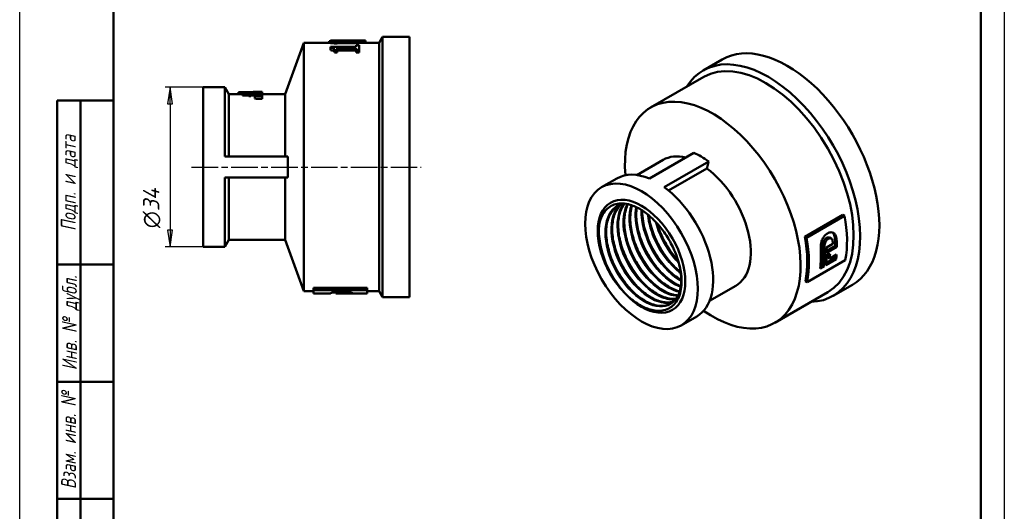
# Model space of a CAD drawing. Header units: millimetres. Extents: x 0 to 797, y -69 to 297.
# Tile 2 of 5: x 0 to 210, y 62 to 167. Entities that reach past the tile are written whole.
import ezdxf
from ezdxf.enums import TextEntityAlignment as Align

# ---------------------------------------------------------------- set-up
doc = ezdxf.new("R2010")
doc.units = ezdxf.units.MM
doc.linetypes.add('CHAIN', pattern=[0.7087, 0.4724, -0.0591, 0.1181, -0.0591])
for name, color, linetype, lineweight in [('Видимые тонкие (ГОСТ)', 7, 'Continuous', 35), ('Видимый контур (ГОСТ)', 7, 'Continuous', 50), ('Кромка (ГОСТ)', 7, 'Continuous', 50), ('Обозначение (ГОСТ)', 7, 'Continuous', 25), ('Осевая линия (ГОСТ)', 7, 'Continuous', 25), ('Размер (ГОСТ)', 7, 'Continuous', 25), ('Эскизная геометрия (ГОСТ)', 7, 'Continuous', 50)]:
    doc.layers.add(name, color=color, linetype=linetype, lineweight=lineweight)
doc.styles.get("Standard").update_dxf_attribs({"font": 'GOST Common Italic.ttf'})
doc.styles.add('Альтернативный текст (ГОСТ)', font='txt', dxfattribs={"width": 0.8})
doc.styles.add('Обычный текст (ГОСТ)', font='GOST Common Italic.ttf')
doc.dimstyles.new('Обычный (ГОСТ)', dxfattribs={"dimtxt": 3.5, "dimasz": 3.5, "dimexe": 1, "dimexo": 0, "dimgap": 0.5, "dimtad": 1, "dimrnd": 1e-08, "dimtxsty": 'Обычный текст (ГОСТ)', "dimblk": 'Filled-1', "dimcen": 0.09, "dimdle": 15, "dimclrd": 256, "dimclre": 256, "dimclrt": 256, "dimazin": 2, "dimtfac": 0.714286, "dimtdec": 3, "dimtmove": 0, "dimatfit": 3, "dimfxl": 1, "dimtolj": 1, "dimlwd": 25, "dimlwe": 25, "dimarcsym": 0})

# ---------------------------------------------------------------- blocks, each defined once
blk = doc.blocks.new('ГОСТ - Доп. графы 1')
at = {"layer": 'Эскизная геометрия (ГОСТ)'}
for p, q in [((-12, 0), (-12, 145)), ((-12, 145), (0, 145)), ((-7, 145), (-7, 0)), ((-12, 110), (-7, 110)), ((-7, 110), (0, 110)), ((-12, 85), (-7, 85)), ((-7, 85), (0, 85)), ((-12, 60), (-7, 60)), ((-7, 60), (0, 60)), ((-12, 25), (-7, 25)), ((-7, 25), (0, 25)), ((0, 0), (-12, 0))]:
    blk.add_line(p, q, dxfattribs=at)
at = {"layer": 'Обозначение (ГОСТ)', "char_height": 3.17, "attachment_point": 5, "rotation": 90, "style": 'Альтернативный текст (ГОСТ)'}
for s, insert, width in [('\\fGOST Common|b0|i1;\\H3.1700;Подп. и дата', (-9.37, 127.41), 34.7679), ('\\fGOST Common|b0|i1;\\H3.1700;Инв. № дубл.', (-8.95, 97.55), 24.8438), ('\\fGOST Common|b0|i1;\\H3.1700;Взам. инв. №', (-9.58, 72.53), 24.8669), ('\\fGOST Common|b0|i1;\\H3.1700;Подп. и дата', (-9.5, 42.47), 35.1486), ('\\fGOST Common|b0|i1;\\H3.1700;Инв. № подл.', (-9.5, 12.41), 24.9618)]:
    blk.add_mtext(s, dxfattribs=dict(at, insert=insert, width=width))
at = {"layer": 'Обозначение (ГОСТ)', "lineweight": 30, "width": 0.8, "flags": 17}
for tag, p in [('Подп._и_дата_2', (-3.53, 127.51)), ('Инв._номер_дубликата', (-3.41, 97.47)), ('Взамен_инв._номера', (-3.46, 72.53)), ('Подп._и_дата_1', (-3.42, 42.35)), ('ИНВЕНТАРНЫЙ_НОМЕР', (-3.33, 12.68))]:
    blk.add_attdef(tag, text='', height=3.17, rotation=90, dxfattribs=at).set_placement(p, align=Align.MIDDLE_CENTER)
blk = doc.blocks.new('Рамки ГОСТ_ граница 297x210')
at = {"layer": 'Кромка (ГОСТ)', "lineweight": 25}
for p, q in [((0, 0), (0, 297)), ((210, 297), (210, 0))]:
    blk.add_line(p, q, dxfattribs=at)
at = {"layer": 'Кромка (ГОСТ)'}
for p, q in [((20, 292), (20, 5)), ((205, 5), (205, 292))]:
    blk.add_line(p, q, dxfattribs=at)
blk = doc.blocks.new('Filled-1')
at = {"color": 0}
for p, q in [((0, 0), (-1, 0.143)), ((-1, 0.143), (-1, -0.143)), ((-1, 0), (0, 0)), ((-1, -0.143), (0, 0))]:
    blk.add_line(p, q, dxfattribs=at)
at = {"color": 0, "flags": 128}
blk.add_lwpolyline([(-1, -0.143), (0, 0), (-1, 0.143), (-1, -0.143)], dxfattribs=at)
at = {"color": 0}
blk.add_solid([(-1, -0.143), (0, 0), (-1, 0.143), (-1, -0.143)], dxfattribs=at)
blk = doc.blocks.new('*D12')
at = {"layer": 'Defpoints', "color": 0, "linetype": 'Continuous', "transparency": 16777216}
for p in [(39.14, 152.78), (32.06, 118.78), (39.14, 118.78)]:
    blk.add_point(p, dxfattribs=at)
at = {"layer": 'Размер (ГОСТ)', "linetype": 'Continuous', "lineweight": 25, "transparency": 16777216}
for p, q in [((39.14, 152.78), (31.06, 152.78)), ((32.06, 149.28), (32.06, 122.28)), ((39.14, 118.78), (31.06, 118.78))]:
    blk.add_line(p, q, dxfattribs=at)
at = {"layer": 'Размер (ГОСТ)', "linetype": 'Continuous', "lineweight": 25, "transparency": 16777216, "xscale": 3.5, "yscale": 3.5, "zscale": 3.5}
for p, rotation in [((32.06, 152.78), 90), ((32.06, 118.78), 270)]:
    blk.add_blockref('Filled-1', p, dxfattribs=dict(at, rotation=rotation))
at = {"layer": 'Размер (ГОСТ)', "linetype": 'Continuous', "lineweight": 25, "transparency": 16777216, "insert": (26.3, 122.74), "char_height": 3.5, "attachment_point": 1, "rotation": 90, "style": 'Обычный текст (ГОСТ)'}
blk.add_mtext('\\A1;\\fAIGDT|b0|i0;\\H3.5000;n\\fGOST Common|b0|i1;\\H3.5000;34', dxfattribs=at)

msp = doc.modelspace()

# ---------------------------------------------------------------- linework, layer by layer
at = {"layer": 'Видимые тонкие (ГОСТ)'}
for p, q in [((172.4466, 120.4488), (172.0905, 120.6544)), ((174.2375, 120.2692), (173.8831, 120.4738)), ((171.666, 118.8261), (171.3116, 119.0307)), ((68.6561, 108.9697), (68.6561, 109.165))]:
    msp.add_line(p, q, dxfattribs=at)
for points, knots in [([(128.57, 128.0166), (127.9891, 127.8658), (127.4574, 127.6076), (126.9932, 127.2432), (125.6376, 126.1791), (124.8687, 124.2185), (124.8598, 121.8263), (124.8508, 119.4392), (125.5981, 116.6429), (126.9109, 114.1006), (128.2324, 111.5412), (130.1152, 109.2617), (132.0906, 107.8081), (134.0556, 106.3622), (136.0945, 105.7456), (137.7057, 106.0998), (139.3224, 106.4552), (140.4938, 107.7849), (140.9247, 109.7606), (141.222, 111.1241), (141.1724, 112.7834), (140.7779, 114.5377)], [69.73900614, 69.73900614, 69.73900614, 69.73900614, 69.98556376, 69.98556376, 69.98556376, 70.70561369, 70.70561369, 70.70561369, 71.42413995, 71.42413995, 71.42413995, 72.14747822, 72.14747822, 72.14747822, 72.86702626, 72.86702626, 72.86702626, 73.58906661, 73.58906661, 73.58906661, 74.08734777, 74.08734777, 74.08734777, 74.08734777]), ([(128.0024, 127.7404), (127.1791, 126.9699), (126.5955, 125.8505), (126.3248, 124.4791), (125.9055, 122.3555), (126.2397, 119.6464), (127.2346, 117.0002), (128.2282, 114.3576), (129.8714, 111.8008), (131.756, 109.9397), (133.6382, 108.081), (135.7442, 106.9324), (137.5554, 106.7634), (138.1465, 106.7082), (138.7045, 106.7576), (139.2164, 106.9044)], [63.75331392, 63.75331392, 63.75331392, 63.75331392, 64.21965064, 64.21965064, 64.21965064, 64.9418381, 64.9418381, 64.9418381, 65.66304788, 65.66304788, 65.66304788, 66.38335796, 66.38335796, 66.38335796, 66.61846537, 66.61846537, 66.61846537, 66.61846537]), ([(128.8359, 128.0034), (128.6107, 127.7278), (128.4101, 127.4201), (128.237, 127.0821), (127.3681, 125.3859), (127.1978, 122.9409), (127.7552, 120.3285), (128.3123, 117.7176), (129.5909, 114.962), (131.2721, 112.717), (132.9524, 110.4731), (135.0198, 108.7586), (136.9662, 107.9782), (137.9904, 107.5675), (138.9764, 107.4173), (139.859, 107.5209)], [57.55971439, 57.55971439, 57.55971439, 57.55971439, 57.7031989, 57.7031989, 57.7031989, 58.42323548, 58.42323548, 58.42323548, 59.14286358, 59.14286358, 59.14286358, 59.86210224, 59.86210224, 59.86210224, 60.24058408, 60.24058408, 60.24058408, 60.24058408]), ([(129.5654, 127.8975), (128.9309, 126.6924), (128.6352, 125.1133), (128.7303, 123.3439), (128.8634, 120.8655), (129.7611, 118.0355), (131.1934, 115.5347), (132.6246, 113.0358), (134.5762, 110.8876), (136.5628, 109.6043), (137.8627, 108.7647), (139.1698, 108.3001), (140.3445, 108.2364)], [51.40896506, 51.40896506, 51.40896506, 51.40896506, 51.92587717, 51.92587717, 51.92587717, 52.64988152, 52.64988152, 52.64988152, 53.37332058, 53.37332058, 53.37332058, 53.8466817, 53.8466817, 53.8466817, 53.8466817]), ([(130.4337, 127.665), (130.2728, 127.1894), (130.1546, 126.674), (130.0828, 126.1248), (129.7937, 123.9142), (130.2577, 121.1751), (131.3518, 118.5577), (132.4456, 115.9409), (134.1592, 113.4683), (136.0701, 111.7257), (137.5922, 110.3377), (139.2286, 109.4224), (140.7202, 109.0971)], [45.2556001, 45.2556001, 45.2556001, 45.2556001, 45.4341981, 45.4341981, 45.4341981, 46.15311732, 46.15311732, 46.15311732, 46.87185704, 46.87185704, 46.87185704, 47.44434032, 47.44434032, 47.44434032, 47.44434032]), ([(131.4311, 127.2664), (131.1369, 125.5661), (131.2926, 123.5213), (131.8865, 121.434), (132.6385, 118.7908), (134.0861, 116.1023), (135.8688, 114.0093), (137.4433, 112.1607), (139.2667, 110.7907), (140.9822, 110.14)], [39.10682037, 39.10682037, 39.10682037, 39.10682037, 39.6758149, 39.6758149, 39.6758149, 40.39634066, 40.39634066, 40.39634066, 41.03271637, 41.03271637, 41.03271637, 41.03271637]), ([(132.5761, 126.6389), (132.5498, 125.9514), (132.5856, 125.2267), (132.6857, 124.4786), (133.0283, 121.9182), (134.1206, 119.1054), (135.686, 116.7146), (137.2116, 114.3846), (139.1731, 112.4753), (141.1055, 111.417)], [32.9693406, 32.9693406, 32.9693406, 32.9693406, 33.18049395, 33.18049395, 33.18049395, 33.90319622, 33.90319622, 33.90319622, 34.60752147, 34.60752147, 34.60752147, 34.60752147]), ([(123.9672, 124.8039), (123.8408, 124.3556), (123.7471, 123.8787), (123.6882, 123.3769), (123.4058, 120.9721), (123.9254, 118.0151), (125.1145, 115.1891), (126.3035, 112.3631), (128.1519, 109.6909), (130.2173, 107.7893)], [70.43085818, 70.43085818, 70.43085818, 70.43085818, 70.57863932, 70.57863932, 70.57863932, 71.28684595, 71.28684595, 71.28684595, 71.99505257, 71.99505257, 71.99505257, 71.99505257]), ([(133.9202, 125.677), (134.112, 123.8219), (134.691, 121.8109), (135.5942, 119.908), (136.8374, 117.2888), (138.6819, 114.8985), (140.6605, 113.3196), (140.7833, 113.2217), (140.9064, 113.1269), (141.0299, 113.0354)], [26.85394357, 26.85394357, 26.85394357, 26.85394357, 27.38409854, 27.38409854, 27.38409854, 28.11383681, 28.11383681, 28.11383681, 28.1590903, 28.1590903, 28.1590903, 28.1590903]), ([(135.6243, 124.0838), (135.6945, 123.8099), (135.7722, 123.5349), (135.8574, 123.2596), (136.6739, 120.6204), (138.1703, 117.9714), (139.9764, 115.9405), (140.1767, 115.7152), (140.3807, 115.4978), (140.5875, 115.2886)], [20.78751072, 20.78751072, 20.78751072, 20.78751072, 20.862452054, 20.862452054, 20.862452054, 21.580873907, 21.580873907, 21.580873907, 21.660556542, 21.660556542, 21.660556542, 21.660556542]), ([(131.9902, 121.9913), (132.6351, 119.7539), (133.7194, 117.4815), (135.0925, 115.51), (135.7321, 114.5917), (136.4324, 113.7413), (137.1678, 112.9816)], [33.392524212, 33.392524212, 33.392524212, 33.392524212, 33.949102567, 33.949102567, 33.949102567, 34.208367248, 34.208367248, 34.208367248, 34.208367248]), ([(133.2761, 122.7327), (133.8344, 120.7935), (134.7188, 118.8278), (135.8421, 117.0557), (136.6189, 115.8303), (137.5069, 114.7022), (138.4525, 113.7235)], [27.109338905, 27.109338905, 27.109338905, 27.109338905, 27.591646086, 27.591646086, 27.591646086, 27.925181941, 27.925181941, 27.925181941, 27.925181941]), ([(134.5613, 123.4737), (135.0293, 121.8436), (135.7262, 120.1947), (136.6068, 118.6584), (137.4984, 117.1031), (138.574, 115.6702), (139.7369, 114.4641)], [20.826153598, 20.826153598, 20.826153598, 20.826153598, 21.23156972, 21.23156972, 21.23156972, 21.641996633, 21.641996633, 21.641996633, 21.641996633]), ([(136.0097, 123.6718), (136.4244, 122.3631), (136.9831, 121.0517), (137.6641, 119.8053), (138.4505, 118.3659), (139.3967, 117.0191), (140.4297, 115.847)], [14.587949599, 14.587949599, 14.587949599, 14.587949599, 14.912933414, 14.912933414, 14.912933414, 15.28825302, 15.28825302, 15.28825302, 15.28825302]), ([(123.4416, 121.7406), (123.4897, 119.3035), (124.2259, 116.5096), (125.5002, 113.9183), (125.6648, 113.5835), (125.8381, 113.252), (126.0193, 112.9251)], [70.729880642, 70.729880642, 70.729880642, 70.729880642, 71.387046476, 71.387046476, 71.387046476, 71.471973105, 71.471973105, 71.471973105, 71.471973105]), ([(128.1356, 119.7667), (128.1699, 119.6465), (128.2055, 119.5263), (128.2424, 119.4059), (129.1144, 116.5648), (130.7075, 113.7062), (132.6415, 111.4858), (132.8617, 111.233), (133.0861, 110.9887), (133.314, 110.7534)], [52.242080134, 52.242080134, 52.242080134, 52.242080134, 52.271964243, 52.271964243, 52.271964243, 52.977580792, 52.977580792, 52.977580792, 53.057923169, 53.057923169, 53.057923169, 53.057923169]), ([(129.4199, 120.5082), (130.1749, 117.8812), (131.5489, 115.2093), (133.2649, 113.026), (133.6913, 112.4835), (134.138, 111.9721), (134.5986, 111.4968)], [45.958894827, 45.958894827, 45.958894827, 45.958894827, 46.612365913, 46.612365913, 46.612365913, 46.774737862, 46.774737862, 46.774737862, 46.774737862]), ([(130.7047, 121.2498), (131.4155, 118.7812), (132.6678, 116.2714), (134.2426, 114.1671), (134.7599, 113.4758), (135.3109, 112.8299), (135.8831, 112.2391)], [39.67570952, 39.67570952, 39.67570952, 39.67570952, 40.289811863, 40.289811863, 40.289811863, 40.491552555, 40.491552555, 40.491552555, 40.491552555]), ([(125.5693, 118.2832), (125.7236, 117.7406), (125.9039, 117.1959), (126.1095, 116.6536), (127.1461, 113.9193), (128.8163, 111.2695), (130.7456, 109.2696)], [64.808450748, 64.808450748, 64.808450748, 64.808450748, 64.943471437, 64.943471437, 64.943471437, 65.624293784, 65.624293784, 65.624293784, 65.624293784]), ([(126.8522, 119.025), (126.9457, 118.6969), (127.0487, 118.3679), (127.1613, 118.0392), (128.1293, 115.2124), (129.7922, 112.4209), (131.7574, 110.299), (131.8476, 110.2016), (131.9384, 110.1057), (132.0297, 110.0112)], [58.525265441, 58.525265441, 58.525265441, 58.525265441, 58.606906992, 58.606906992, 58.606906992, 59.308890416, 59.308890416, 59.308890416, 59.341108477, 59.341108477, 59.341108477, 59.341108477])]:
    msp.add_open_spline(points, degree=3, knots=knots, dxfattribs=at)
at = {"layer": 'Видимый контур (ГОСТ)'}
for p, q in [((56.6328, 151.2814), (60.6364, 162.2814)), ((60.6364, 109.2814), (60.6364, 162.2814)), ((60.6364, 162.2814), (66.2826, 162.2814)), ((66.0305, 162.639), (66.0305, 162.2814)), ((71.7795, 162.7515), (66.2826, 162.7515)), ((66.2826, 162.7143), (66.2826, 162.7515)), ((66.2826, 162.7143), (66.2826, 162.213)), ((67.1329, 162.5955), (67.6915, 162.5955)), ((67.1329, 162.5955), (67.1329, 162.0919)), ((67.6915, 162.0919), (67.1329, 162.0919)), ((67.6915, 162.703), (67.6915, 162.5955)), ((67.6915, 162.703), (71.7795, 162.703)), ((67.6915, 162.5955), (67.6915, 162.0919)), ((71.7795, 162.2015), (67.6915, 162.2015)), ((72.4024, 162.7807), (71.7795, 162.7807)), ((71.7795, 162.7515), (71.7795, 162.7807)), ((71.7795, 162.5955), (71.7795, 162.703)), ((71.7795, 162.5955), (72.4024, 162.5955)), ((71.7795, 162.5955), (71.7795, 162.0919)), ((72.4024, 162.0919), (71.7795, 162.0919)), ((72.4024, 161.7519), (71.7795, 161.7519)), ((71.7795, 161.4194), (71.7795, 161.7519)), ((72.4024, 162.7807), (72.4024, 162.5955)), ((72.4024, 162.5955), (72.4024, 162.0919)), ((72.4024, 162.2814), (76.6364, 162.2814)), ((72.4024, 161.7519), (72.4024, 160.7145)), ((73.7272, 162.7785), (73.7272, 162.2814)), ((76.6364, 162.2814), (77.3581, 163.5314)), ((76.6364, 109.2814), (76.6364, 162.2814)), ((77.3581, 108.0314), (77.3581, 163.5314)), ((77.3581, 163.5314), (83.1364, 163.5314)), ((83.1364, 108.0314), (83.1364, 163.5314)), ((71.7795, 161.4194), (66.2826, 161.4194)), ((66.2826, 161.2017), (66.2826, 161.4194)), ((66.2826, 161.2017), (66.2826, 160.67)), ((67.1329, 160.7145), (67.6915, 160.7145)), ((67.1329, 160.7145), (67.1329, 160.1722)), ((67.6915, 160.1722), (67.1329, 160.1722)), ((67.6915, 161.1463), (67.6915, 160.7145)), ((67.6915, 161.1463), (71.7795, 161.1463)), ((67.6915, 160.7145), (67.6915, 160.1722)), ((71.7795, 160.6134), (67.6915, 160.6134)), ((71.7795, 160.7145), (71.7795, 161.1463)), ((71.7795, 160.7145), (72.4024, 160.7145)), ((71.7795, 160.7145), (71.7795, 160.1722)), ((72.4024, 160.1722), (71.7795, 160.1722)), ((72.4024, 160.7145), (72.4024, 160.1722)), ((145.7661, 156.3802), (149.852, 158.7392)), ((134.5671, 148.4711), (145.8808, 155.003)), ((39.1364, 118.7814), (39.1364, 152.7814)), ((39.1364, 152.7814), (43.7704, 152.7814)), ((43.7704, 138.0135), (43.7704, 152.7814)), ((44.6364, 151.2814), (43.7704, 152.7814)), ((44.6364, 138.0135), (44.6364, 151.2814)), ((44.6364, 151.2814), (47.5212, 151.2814)), ((46.6525, 151.7342), (46.6525, 151.2814)), ((47.5212, 151.5207), (47.5212, 151.6062)), ((48.8956, 151.6062), (47.5212, 151.6062)), ((47.5212, 151.5207), (48.8956, 151.5207)), ((47.5212, 151.5207), (47.5212, 151.0122)), ((49.4596, 151.7703), (48.8956, 151.7703)), ((48.8956, 151.6062), (48.8956, 151.7703)), ((48.8956, 151.4261), (48.8956, 151.5207)), ((48.8956, 151.4261), (49.3267, 151.4261)), ((48.8956, 151.4261), (48.8956, 150.9144)), ((49.3267, 151.7491), (49.3267, 151.6062)), ((50.8891, 151.6062), (49.3267, 151.6062)), ((49.3267, 151.5207), (49.3267, 151.4261)), ((49.3267, 151.5207), (51.5212, 151.5207)), ((49.3267, 151.4261), (49.3267, 150.9144)), ((50.1436, 151.2028), (50.1436, 151.2962)), ((50.1436, 151.2028), (50.1436, 151.0056)), ((50.6094, 151.7814), (51.6995, 151.7814)), ((51.5212, 151.6028), (51.5212, 151.5207)), ((51.5212, 151.5207), (51.5212, 151.3219)), ((51.6995, 151.7814), (51.6995, 151.7778)), ((51.6995, 151.7778), (51.6995, 151.3251)), ((51.6995, 151.3251), (51.6995, 151.1701)), ((51.6995, 151.2814), (56.6328, 151.2814)), ((56.6328, 138.0135), (56.6328, 151.2814)), ((48.8956, 151.0122), (47.5212, 151.0122)), ((49.3267, 150.9144), (48.8956, 150.9144)), ((50.1436, 151.0122), (49.3267, 151.0122)), ((50.1436, 150.8868), (50.1436, 151.0056)), ((50.1436, 150.8868), (50.1436, 150.3562)), ((51.6995, 151.1701), (51.6995, 151.0428)), ((51.6995, 151.0428), (51.6995, 150.8456)), ((51.6995, 150.8456), (51.6995, 150.3134)), ((134.3126, 133.3074), (143.7938, 138.7813)), ((43.7704, 138.0135), (57.1787, 138.0135)), ((57.1787, 133.5492), (57.1787, 138.0135)), ((131.6321, 134.0748), (137.2361, 137.3103)), ((137.4694, 131.4849), (146.9505, 136.9588)), ((146.5644, 135.4994), (138.3831, 130.7759)), ((43.7704, 133.5492), (57.1787, 133.5492)), ((43.7704, 118.7814), (43.7704, 133.5492)), ((44.6364, 120.2814), (44.6364, 133.5492)), ((56.6328, 120.2814), (56.6328, 133.5492)), ((124.1143, 131.4665), (127.391, 133.3583)), ((167.4435, 120.9145), (175.5752, 125.6093)), ((175.9388, 125.3994), (167.8071, 120.7046)), ((175.9388, 125.3994), (175.5752, 125.6093)), ((44.6364, 120.2814), (43.7704, 118.7814)), ((44.6364, 120.2814), (56.6328, 120.2814)), ((56.6328, 120.2814), (60.6364, 109.2814)), ((167.8071, 120.7046), (167.4435, 120.9145)), ((173.0907, 120.5258), (172.7351, 120.7311)), ((39.1364, 118.7814), (43.7704, 118.7814)), ((172.0741, 118.5972), (173.424, 119.3766)), ((172.094, 117.9132), (173.9275, 118.9718)), ((174.2811, 118.7677), (172.0974, 117.507)), ((174.2811, 118.7677), (173.9275, 118.9718)), ((167.9568, 111.2284), (176.0885, 115.9233)), ((174.1336, 116.1049), (171.9499, 114.8442)), ((171.9959, 115.2823), (173.7772, 116.3107)), ((172.7808, 116.2925), (172.4262, 116.4972)), ((172.7808, 116.2925), (174.2269, 117.1275)), ((174.1336, 116.1049), (173.7772, 116.3107)), ((171.5644, 114.6216), (170.7402, 114.1458)), ((170.7862, 114.5838), (171.208, 114.8274)), ((171.5644, 114.6216), (171.208, 114.8274)), ((167.9568, 111.2284), (167.5962, 111.4366)), ((60.6364, 109.2814), (62.6364, 109.2814)), ((62.6364, 109.5113), (62.6364, 110.0255)), ((62.6364, 110.0255), (74.1364, 110.0255)), ((74.1364, 109.5113), (62.6364, 109.5113)), ((62.6364, 108.7814), (62.6364, 109.5113)), ((74.1364, 109.5113), (74.1364, 110.0255)), ((74.1364, 109.5113), (74.1364, 108.7814)), ((74.1364, 109.2814), (76.6364, 109.2814)), ((76.6364, 109.2814), (77.3581, 108.0314)), ((147.1321, 107.228), (152.7361, 110.4635)), ((173.5161, 108.3158), (177.602, 110.6748)), ((62.6364, 108.7814), (66.2632, 108.7814)), ((66.2632, 108.8449), (66.2632, 108.7814)), ((67.4288, 108.99), (66.5952, 108.99)), ((67.4288, 108.8463), (67.4288, 109.1146)), ((67.4288, 108.7814), (67.4288, 108.8463)), ((67.4288, 108.7814), (74.1364, 108.7814)), ((67.974, 108.8144), (67.974, 108.7814)), ((67.974, 108.8144), (69.8831, 108.8144)), ((71.0621, 108.7814), (67.974, 108.7814)), ((69.8831, 108.8463), (69.8831, 109.1127)), ((69.8831, 108.8463), (69.8831, 108.8144)), ((71.0621, 108.7814), (71.0621, 108.843)), ((77.3581, 108.0314), (83.1364, 108.0314)), ((161.0671, 102.5717), (172.3808, 109.1037)), ((141.1143, 102.0216), (144.391, 103.9134))]:
    msp.add_line(p, q, dxfattribs=at)
for centre, major_axis, ratio, start_param, end_param in [((74.9938, 135.7814), (-87.3992, 0), 0.30892742, 4.81222543, 4.81512483), ((74.9938, 135.7814), (-87.3992, 0), 0.30892742, 4.74917353, 4.75943091), ((74.9938, 135.7814), (-87.3992, 0), 0.30892742, 4.7268812, 4.74204305), ((163.727, 134.707), (-13.875, 24.0322), 0.57735027, 3.14159265, 6.28318531), ((159.6411, 132.348), (-13.875, 24.0322), 0.57735027, 2.84030428, 6.58447368), ((159.1308, 132.0534), (-13.25, 22.9497), 0.57735027, 3.14159267, 6.28318531), ((50.6094, 135.7814), (-51.5776, 0), 0.31021195, 4.69125183, 4.78918137), ((48.1471, 135.7814), (-18.5831, 0), 0.86099585, 4.56429451, 4.64886872), ((48.775, 135.7814), (-18.4348, 0), 0.86792453, 4.56286051, 4.67524), ((102.2808, 135.7814), (213.3333, 0), 0.075, 1.81017589, 1.81769027), ((-6.7046, 135.7814), (-213.3333, 0), 0.075, 4.43507911, 4.44265408), ((115.7654, 135.7814), (213.3333, 0), 0.075, 1.87581292, 1.88346851), ((-20.1892, 135.7814), (-213.3333, 0), 0.075, 4.36868327, 4.37641907), ((-20.1892, 135.7814), (-206.6667, 0), 0.075, 4.35711352, 4.36513178), ((147.8171, 125.5214), (-13.25, 22.9497), 0.57735027, 2.25180748, 7.17297048), ((145.3721, 124.1098), (8.5, -14.7224), 0.57735027, 2.22451108, 2.4878779), ((144.9861, 123.8869), (-7.75, 13.4234), 0.57735027, 5.76891618, 6.28318531), ((135.891, 118.6359), (-8.5, 14.7224), 0.57735027, 5.62947056, 6.28318531), ((144.9861, 123.8869), (7.75, -13.4234), 0.57735027, 0, 2.21168209), ((135.891, 118.6359), (8.5, -14.7224), 0.57735027, 0, 2.22451108), ((157.363, 131.0327), (-13.5, 23.3827), 0.57735027, 3.73075792, 4.16004479), ((132.6143, 116.7441), (5.9274, -10.2665), 0.57735027, 1.54216296, 1.60091017), ((149.2313, 126.3379), (-13.25, 22.9497), 0.57735027, 3.72700573, 4.16452581), ((149.2313, 126.3379), (13.5, -23.3827), 0.57735027, 0.58916526, 1.01845213), ((154.3555, 129.2963), (-13.5, 23.3827), 0.57735027, 3.97643038, 3.99635577), ((155.1892, 129.7777), (-13.25, 22.9497), 0.57735027, 3.92757798, 3.99586258), ((155.1892, 129.7777), (13.5, -23.3827), 0.57735027, 0.78597446, 0.85299256), ((151.7958, 127.8185), (-13.5, 23.3827), 0.57735027, 3.80259927, 3.99561715), ((152.62, 128.2944), (-13.25, 22.9497), 0.57735027, 3.80023972, 3.99766671), ((152.62, 128.2944), (13.5, -23.3827), 0.57735027, 0.66100661, 0.85476312), ((153.0055, 128.5169), (-13.5, 23.3827), 0.57735027, 3.92756711, 3.97643038), ((153.0055, 128.5169), (-13.5, 23.3827), 0.57735027, 3.80259927, 3.91237381), ((152.3479, 128.1372), (-48.8774, 0.7271), 0.23897597, 1.9902569, 2.00665131), ((153.743, 128.9427), (-13.25, 22.9497), 0.57735027, 3.85025306, 3.88414952), ((153.743, 128.9427), (13.5, -23.3827), 0.57735027, 0.71008419, 0.75438675), ((155.1892, 129.7777), (-13.25, 22.9497), 0.57735027, 3.80023972, 3.82943968), ((155.1892, 129.7777), (13.5, -23.3827), 0.57735027, 0.66100661, 0.71008419)]:
    msp.add_ellipse(centre, major_axis=major_axis, ratio=ratio, start_param=start_param, end_param=end_param, dxfattribs=at)
for major_axis in [(-8.5, 14.7224), (-6.6, 11.4315), (-6.6, 11.4315)]:
    msp.add_ellipse((132.6143, 116.7441), major_axis=major_axis, ratio=0.57735027, dxfattribs=at)
for points, knots in [([(66.2826, 162.7143), (66.3849, 162.7137), (66.4894, 162.7125), (66.6684, 162.7081), (66.7461, 162.7053), (66.8958, 162.6962), (66.9407, 162.6906), (67.0266, 162.6776), (67.0632, 162.6665), (67.1218, 162.6377), (67.1329, 162.6168), (67.1329, 162.5955)], [-0.138189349, -0.138189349, -0.138189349, -0.138189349, -0.121654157, -0.121654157, -0.107783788, -0.107783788, -0.090991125, -0.090991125, -0.054656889, -0.054656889, 0, 0, 0, 0]), ([(67.1329, 162.0919), (67.1329, 162.1251), (67.1074, 162.1555), (66.9667, 162.1867), (66.9136, 162.192), (66.8218, 162.1998), (66.7569, 162.2032), (66.5614, 162.2103), (66.4193, 162.2122), (66.2826, 162.213)], [0, 0, 0, 0, 0.083382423, 0.083382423, 0.127336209, 0.127336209, 0.192379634, 0.192379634, 0.305009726, 0.305009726, 0.305009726, 0.305009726]), ([(66.2826, 161.2017), (66.3873, 161.1987), (66.4938, 161.1923), (66.6735, 161.1702), (66.7494, 161.1564), (66.8969, 161.1138), (66.9417, 161.0883), (67.0328, 161.0262), (67.0701, 160.9743), (67.1232, 160.8585), (67.1329, 160.7851), (67.1329, 160.7145)], [-0.147160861, -0.147160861, -0.147160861, -0.147160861, -0.129293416, -0.129293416, -0.114678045, -0.114678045, -0.096557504, -0.096557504, -0.055140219, -0.055140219, 0, 0, 0, 0]), ([(67.1329, 160.1722), (67.1329, 160.2528), (67.1207, 160.3384), (67.0553, 160.458), (67.0174, 160.5043), (66.934, 160.558), (66.8879, 160.5844), (66.7331, 160.627), (66.6582, 160.6402), (66.484, 160.6609), (66.3826, 160.6671), (66.2826, 160.67)], [0, 0, 0, 0, 0.061835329, 0.061835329, 0.099093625, 0.099093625, 0.113278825, 0.113278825, 0.123805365, 0.123805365, 0.136396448, 0.136396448, 0.136396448, 0.136396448]), ([(123.6643, 119.1282), (123.4024, 120.6272), (123.3692, 122.0399), (123.7675, 124.5101), (124.1878, 125.5495), (125.423, 127.1208), (126.2196, 127.6457), (128.0812, 128.116), (129.1237, 128.0664), (130.9809, 127.5049), (131.7535, 127.1483), (133.289, 126.1987), (134.045, 125.6129), (134.7732, 124.9278)], [0, 0, 0, 0, 0.50750976, 0.50750976, 1.00675794, 1.00675794, 1.49774183, 1.49774183, 1.98045869, 1.98045869, 2.30890122, 2.30890122, 2.63336612, 2.63336612, 2.63336612, 2.63336612]), ([(138.8613, 106.6665), (137.783, 106.0542), (136.3924, 105.9843), (134.8953, 106.4944), (132.9775, 107.1478), (130.9023, 108.7475), (129.1825, 110.914), (127.4631, 113.0802), (126.1146, 115.7943), (125.4745, 118.4079), (124.8344, 121.0212), (124.9086, 123.5113), (125.6909, 125.2842), (126.1378, 126.2971), (126.8139, 127.0708), (127.6543, 127.56)], [-66.75779488, -66.75779488, -66.75779488, -66.75779488, -66.1945639, -66.1945639, -66.1945639, -65.47304854, -65.47304854, -65.47304854, -64.75163852, -64.75163852, -64.75163852, -64.03033264, -64.03033264, -64.03033264, -63.61823031, -63.61823031, -63.61823031, -63.61823031]), ([(127.8471, 127.6731), (126.3349, 126.9061), (125.3405, 125.2161), (125.091, 122.9993), (124.8403, 120.7721), (125.3433, 118.0325), (126.4667, 115.4347), (127.5878, 112.8423), (129.3165, 110.4134), (131.2255, 108.7251), (133.1461, 107.0265), (135.2319, 106.0926), (136.964, 106.1435), (137.7336, 106.1661), (138.4303, 106.383), (139.0239, 106.7715)], [69.86785657, 69.86785657, 69.86785657, 69.86785657, 70.58565876, 70.58565876, 70.58565876, 71.30685785, 71.30685785, 71.30685785, 72.02657129, 72.02657129, 72.02657129, 72.75067075, 72.75067075, 72.75067075, 73.07243762, 73.07243762, 73.07243762, 73.07243762]), ([(127.4596, 127.4494), (126.818, 127.0308), (126.2794, 126.4183), (125.5021, 124.9116), (125.2467, 124.0065), (125.0367, 122.0281), (125.0743, 120.9336), (125.4267, 118.6838), (125.7452, 117.5006), (126.6192, 115.1885), (127.186, 114.0309), (128.4926, 111.8853), (129.2488, 110.8707), (130.8505, 109.1103), (131.7158, 108.3424), (133.4406, 107.1458), (134.3215, 106.7017), (135.9823, 106.1839), (136.7822, 106.1032), (137.9227, 106.2606), (138.3257, 106.385), (138.6922, 106.5707)], [0, 0, 0, 0, 0.3950032, 0.3950032, 0.77924775, 0.77924775, 1.15683612, 1.15683612, 1.53366287, 1.53366287, 1.91131269, 1.91131269, 2.28944084, 2.28944084, 2.66743472, 2.66743472, 3.04468474, 3.04468474, 3.42124134, 3.42124134, 3.64936392, 3.64936392, 3.64936392, 3.64936392]), ([(128.3216, 127.8689), (127.6593, 127.3126), (127.1369, 126.5447), (126.7958, 125.6006), (126.1149, 123.7158), (126.1625, 121.1453), (126.915, 118.5075), (127.6664, 115.8735), (129.1134, 113.1957), (130.8929, 111.1169), (132.67, 109.0409), (134.7626, 107.5805), (136.6522, 107.0822), (137.672, 106.8133), (138.6276, 106.8259), (139.4537, 107.1009)], [63.72250064, 63.72250064, 63.72250064, 63.72250064, 64.08539964, 64.08539964, 64.08539964, 64.80989731, 64.80989731, 64.80989731, 65.53334441, 65.53334441, 65.53334441, 66.25582031, 66.25582031, 66.25582031, 66.64572832, 66.64572832, 66.64572832, 66.64572832]), ([(139.4622, 107.0991), (138.0682, 106.6414), (136.2941, 106.9625), (134.5036, 108.0175), (132.5394, 109.1749), (130.5731, 111.2056), (129.0903, 113.6272), (127.6077, 116.0486), (126.6219, 118.8399), (126.382, 121.3357), (126.1422, 123.8312), (126.6506, 126.0097), (127.7968, 127.3535), (127.9603, 127.5452), (128.1366, 127.7197), (128.3244, 127.8766)], [-60.36147786, -60.36147786, -60.36147786, -60.36147786, -59.70461708, -59.70461708, -59.70461708, -58.98400663, -58.98400663, -58.98400663, -58.26349075, -58.26349075, -58.26349075, -57.54306826, -57.54306826, -57.54306826, -57.44030554, -57.44030554, -57.44030554, -57.44030554]), ([(128.3272, 127.8796), (127.8673, 127.4892), (127.475, 126.988), (126.7863, 125.653), (126.5309, 124.7479), (126.3209, 122.7695), (126.3585, 121.675), (126.7108, 119.4252), (127.0294, 118.242), (127.9033, 115.9299), (128.4702, 114.7723), (129.7767, 112.6267), (130.533, 111.6122), (132.1346, 109.8518), (133, 109.0839), (134.7248, 107.8873), (135.6057, 107.4431), (137.2665, 106.9254), (138.0664, 106.8446), (139.015, 106.9755), (139.245, 107.0284), (139.465, 107.1006)], [0.08880052, 0.08880052, 0.08880052, 0.08880052, 0.3950032, 0.3950032, 0.77924775, 0.77924775, 1.15683612, 1.15683612, 1.53366287, 1.53366287, 1.91131269, 1.91131269, 2.28944084, 2.28944084, 2.66743472, 2.66743472, 3.04468474, 3.04468474, 3.42124134, 3.42124134, 3.54762547, 3.54762547, 3.54762547, 3.54762547]), ([(128.9886, 127.9912), (128.9777, 127.9776), (128.9668, 127.964), (128.9559, 127.9504), (127.8487, 126.5502), (127.3912, 124.3246), (127.6823, 121.8043), (127.9732, 119.2854), (129.0087, 116.4943), (130.527, 114.0976), (132.0444, 111.7023), (134.0303, 109.7218), (135.994, 108.6268), (137.4008, 107.8424), (138.7871, 107.5172), (139.978, 107.6665)], [57.56012664, 57.56012664, 57.56012664, 57.56012664, 57.56718232, 57.56718232, 57.56718232, 58.28898077, 58.28898077, 58.28898077, 59.01035231, 59.01035231, 59.01035231, 59.73131618, 59.73131618, 59.73131618, 60.24779522, 60.24779522, 60.24779522, 60.24779522]), ([(139.9841, 107.6676), (139.9352, 107.6613), (139.886, 107.6558), (139.8365, 107.6512), (138.1554, 107.4937), (136.0973, 108.3076), (134.1691, 109.904), (132.241, 111.5002), (130.46, 113.8649), (129.2658, 116.4366), (128.0718, 119.008), (127.4754, 121.7641), (127.6317, 124.0493), (127.7413, 125.6516), (128.2205, 127.0128), (128.9982, 127.9864)], [-53.96352605, -53.96352605, -53.96352605, -53.96352605, -53.94231525, -53.94231525, -53.94231525, -53.22242826, -53.22242826, -53.22242826, -52.50262639, -52.50262639, -52.50262639, -51.78290847, -51.78290847, -51.78290847, -51.27825852, -51.27825852, -51.27825852, -51.27825852]), ([(129.0021, 127.9897), (128.7974, 127.7324), (128.6136, 127.4473), (128.0705, 126.3944), (127.815, 125.4893), (127.6051, 123.5109), (127.6426, 122.4164), (127.995, 120.1666), (128.3135, 118.9834), (129.1875, 116.6713), (129.7543, 115.5137), (131.0609, 113.3681), (131.8172, 112.3536), (133.4188, 110.5932), (134.2842, 109.8253), (136.009, 108.6287), (136.8899, 108.1845), (138.5231, 107.6754), (139.2974, 107.5916), (139.9897, 107.6749)], [0.23470122, 0.23470122, 0.23470122, 0.23470122, 0.3950032, 0.3950032, 0.77924775, 0.77924775, 1.15683612, 1.15683612, 1.53366287, 1.53366287, 1.91131269, 1.91131269, 2.28944084, 2.28944084, 2.66743472, 2.66743472, 3.04468474, 3.04468474, 3.40872741, 3.40872741, 3.40872741, 3.40872741]), ([(128.7681, 128.0115), (128.7598, 128.0095), (128.7515, 128.0075), (128.4285, 127.9271), (128.1286, 127.8158), (127.8471, 127.6732)], [3.483525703, 3.483525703, 3.483525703, 3.483525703, 3.487810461, 3.487810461, 3.650542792, 3.650542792, 3.650542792, 3.650542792]), ([(140.4232, 108.3825), (140.1054, 108.3978), (139.7775, 108.4435), (139.4419, 108.5204), (137.5207, 108.9607), (135.3659, 110.4191), (133.5364, 112.5333), (131.7355, 114.6145), (130.2668, 117.3111), (129.5042, 119.9663), (128.7448, 122.6102), (128.6927, 125.1892), (129.3726, 127.0804), (129.4723, 127.3578), (129.5876, 127.62), (129.7175, 127.8662)], [-47.56245715, -47.56245715, -47.56245715, -47.56245715, -47.43305346, -47.43305346, -47.43305346, -46.69232744, -46.69232744, -46.69232744, -45.96317526, -45.96317526, -45.96317526, -45.23712222, -45.23712222, -45.23712222, -45.13063905, -45.13063905, -45.13063905, -45.13063905]), ([(129.7146, 127.8632), (129.2734, 127.0235), (128.9959, 126.0041), (128.9092, 124.8582), (128.7357, 122.5635), (129.3282, 119.783), (130.5299, 117.1886), (131.7306, 114.5962), (133.5283, 112.2129), (135.4726, 110.6126), (137.1357, 109.2437), (138.893, 108.4581), (140.4205, 108.3741)], [51.41258493, 51.41258493, 51.41258493, 51.41258493, 51.77507487, 51.77507487, 51.77507487, 52.50099683, 52.50099683, 52.50099683, 53.22633316, 53.22633316, 53.22633316, 53.84676683, 53.84676683, 53.84676683, 53.84676683]), ([(129.7306, 127.8646), (129.3514, 127.1243), (129.0985, 126.2244), (128.8892, 124.2523), (128.9268, 123.1578), (129.2792, 120.908), (129.5977, 119.7249), (130.4717, 117.4128), (131.0385, 116.2552), (132.3451, 114.1096), (133.1013, 113.095), (134.703, 111.3346), (135.5684, 110.5667), (137.2931, 109.3701), (138.174, 108.926), (139.4953, 108.514), (139.9751, 108.4233), (140.4321, 108.3949)], [0.39744516, 0.39744516, 0.39744516, 0.39744516, 0.77924775, 0.77924775, 1.15683612, 1.15683612, 1.53366287, 1.53366287, 1.91131269, 1.91131269, 2.28944084, 2.28944084, 2.66743472, 2.66743472, 3.04468474, 3.04468474, 3.26715083, 3.26715083, 3.26715083, 3.26715083]), ([(130.5774, 127.6181), (130.5613, 127.569), (130.5457, 127.5194), (130.5306, 127.4694), (129.9394, 125.5154), (130.0776, 122.9152), (130.9002, 120.2883), (131.7226, 117.662), (133.2213, 115.0316), (135.0239, 113.0235), (136.8229, 111.0193), (138.9084, 109.6521), (140.7686, 109.2427)], [45.26200231, 45.26200231, 45.26200231, 45.26200231, 45.28043433, 45.28043433, 45.28043433, 46.00090471, 46.00090471, 46.00090471, 46.72119063, 46.72119063, 46.72119063, 47.44007404, 47.44007404, 47.44007404, 47.44007404]), ([(140.7694, 109.2583), (140.0742, 109.4107), (139.3482, 109.6897), (138.6162, 110.0934), (136.6445, 111.181), (134.6465, 113.164), (133.12, 115.5675), (131.594, 117.9701), (130.5532, 120.7716), (130.2622, 123.2987), (130.0776, 124.9008), (130.1958, 126.3837), (130.5911, 127.6109)], [-41.15569948, -41.15569948, -41.15569948, -41.15569948, -40.88687419, -40.88687419, -40.88687419, -40.16279727, -40.16279727, -40.16279727, -39.43898252, -39.43898252, -39.43898252, -38.9800684, -38.9800684, -38.9800684, -38.9800684]), ([(130.6095, 127.6067), (130.4511, 127.103), (130.339, 126.5543), (130.1734, 124.9937), (130.211, 123.8993), (130.5634, 121.6494), (130.8819, 120.4663), (131.7559, 118.1542), (132.3227, 116.9966), (133.6293, 114.851), (134.3855, 113.8364), (135.9872, 112.076), (136.8525, 111.3081), (138.5773, 110.1115), (139.4582, 109.6674), (140.4538, 109.357), (140.6171, 109.3127), (140.7787, 109.2755)], [0.555894, 0.555894, 0.555894, 0.555894, 0.77924775, 0.77924775, 1.15683612, 1.15683612, 1.53366287, 1.53366287, 1.91131269, 1.91131269, 2.28944084, 2.28944084, 2.66743472, 2.66743472, 3.04468474, 3.04468474, 3.11931301, 3.11931301, 3.11931301, 3.11931301]), ([(141.0093, 110.3202), (140.0415, 110.6954), (139.0413, 111.2918), (138.0725, 112.0863), (136.1366, 113.6739), (134.3438, 116.0385), (133.1395, 118.6155), (131.9355, 121.1916), (131.3306, 123.9575), (131.4827, 126.2518), (131.5041, 126.5743), (131.5404, 126.8871), (131.5911, 127.189)], [-34.7404419, -34.7404419, -34.7404419, -34.7404419, -34.37920375, -34.37920375, -34.37920375, -33.65730851, -33.65730851, -33.65730851, -32.93563124, -32.93563124, -32.93563124, -32.83419456, -32.83419456, -32.83419456, -32.83419456]), ([(131.5856, 127.191), (131.3911, 126.0181), (131.4057, 124.6869), (131.6398, 123.2878), (132.0693, 120.7196), (133.2336, 117.9451), (134.8393, 115.6282), (136.4444, 113.312), (138.476, 111.4735), (140.4311, 110.55), (140.6246, 110.4586), (140.8172, 110.3762), (141.0084, 110.3029)], [39.11605359, 39.11605359, 39.11605359, 39.11605359, 39.50945845, 39.50945845, 39.50945845, 40.2315765, 40.2315765, 40.2315765, 40.95347173, 40.95347173, 40.95347173, 41.02491482, 41.02491482, 41.02491482, 41.02491482]), ([(131.6219, 127.1744), (131.5982, 127.024), (131.5781, 126.871), (131.4576, 125.7352), (131.4952, 124.6407), (131.8475, 122.3909), (132.1661, 121.2077), (133.04, 118.8956), (133.6069, 117.738), (134.9134, 115.5924), (135.6697, 114.5778), (137.2713, 112.8174), (138.1367, 112.0495), (139.671, 110.9851), (140.3538, 110.6127), (141.0156, 110.3484)], [0.71946967, 0.71946967, 0.71946967, 0.71946967, 0.77924775, 0.77924775, 1.15683612, 1.15683612, 1.53366287, 1.53366287, 1.91131269, 1.91131269, 2.28944084, 2.28944084, 2.66743472, 2.66743472, 2.96126373, 2.96126373, 2.96126373, 2.96126373]), ([(132.7346, 126.5385), (132.7332, 126.4813), (132.7322, 126.4238), (132.7316, 126.3661), (132.7082, 123.9857), (133.4481, 121.1865), (134.7593, 118.6422), (136.07, 116.0989), (137.9393, 113.8328), (139.9011, 112.3878), (140.3018, 112.0927), (140.7056, 111.8323), (141.1082, 111.608)], [32.98199215, 32.98199215, 32.98199215, 32.98199215, 32.99956199, 32.99956199, 32.99956199, 33.72390606, 33.72390606, 33.72390606, 34.44798297, 34.44798297, 34.44798297, 34.59587947, 34.59587947, 34.59587947, 34.59587947]), ([(141.1089, 111.6248), (139.9604, 112.2725), (138.8029, 113.2066), (137.7395, 114.3642), (135.9236, 116.3414), (134.3988, 118.9537), (133.5439, 121.5797), (132.9869, 123.2906), (132.7176, 124.9978), (132.751, 126.5287)], [-28.31123701, -28.31123701, -28.31123701, -28.31123701, -27.88958962, -27.88958962, -27.88958962, -27.16948342, -27.16948342, -27.16948342, -26.7002876, -26.7002876, -26.7002876, -26.7002876]), ([(132.7896, 126.5028), (132.779, 125.7865), (132.8347, 125.0287), (133.1317, 123.1323), (133.4502, 121.9491), (134.3242, 119.637), (134.891, 118.4794), (136.1976, 116.3338), (136.9539, 115.3193), (138.5555, 113.5589), (139.4209, 112.791), (140.5579, 112.0022), (140.8336, 111.8277), (141.109, 111.6698)], [0.89775326, 0.89775326, 0.89775326, 0.89775326, 1.15683612, 1.15683612, 1.53366287, 1.53366287, 1.91131269, 1.91131269, 2.28944084, 2.28944084, 2.66743472, 2.66743472, 2.78730399, 2.78730399, 2.78730399, 2.78730399]), ([(134.1081, 125.5221), (134.229, 124.4549), (134.4762, 123.3397), (134.8457, 122.224), (135.7403, 119.523), (137.3418, 116.8459), (139.2314, 114.864), (139.802, 114.2655), (140.3972, 113.732), (141.0015, 113.2723)], [26.87175819, 26.87175819, 26.87175819, 26.87175819, 27.17772679, 27.17772679, 27.17772679, 27.91845281, 27.91845281, 27.91845281, 28.14214442, 28.14214442, 28.14214442, 28.14214442]), ([(141.0001, 113.2901), (139.724, 114.2709), (138.4888, 115.5799), (137.4358, 117.0946), (135.8215, 119.417), (134.6504, 122.2025), (134.2197, 124.78), (134.1785, 125.0265), (134.1442, 125.2708), (134.1165, 125.5126)], [-21.85718476, -21.85718476, -21.85718476, -21.85718476, -21.38444708, -21.38444708, -21.38444708, -20.659676, -20.659676, -20.659676, -20.59037136, -20.59037136, -20.59037136, -20.59037136]), ([(134.1746, 125.4634), (134.1937, 125.3088), (134.2155, 125.1535), (134.4159, 123.8737), (134.7344, 122.6905), (135.6084, 120.3784), (136.1752, 119.2208), (137.4818, 117.0752), (138.238, 116.0607), (139.6604, 114.4974), (140.3207, 113.8819), (140.9888, 113.3606)], [1.1045349, 1.1045349, 1.1045349, 1.1045349, 1.15683612, 1.15683612, 1.53366287, 1.53366287, 1.91131269, 1.91131269, 2.28944084, 2.28944084, 2.58278515, 2.58278515, 2.58278515, 2.58278515]), ([(134.7732, 124.9278), (135.1946, 124.5315), (135.7897, 123.9472), (137.1536, 122.319), (137.791, 121.4232), (138.3605, 120.4738)], [0, 0, 0, 0, 0.187401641, 0.187401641, 0.381121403, 0.381121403, 0.381121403, 0.381121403]), ([(135.8716, 123.821), (136.4531, 121.7404), (137.4564, 119.6207), (138.7341, 117.7916), (139.2782, 117.0128), (139.8703, 116.289), (140.4911, 115.6369)], [20.816310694, 20.816310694, 20.816310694, 20.816310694, 21.38835199, 21.38835199, 21.38835199, 21.631914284, 21.631914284, 21.631914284, 21.631914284]), ([(140.4837, 115.6646), (139.2974, 116.922), (138.217, 118.4415), (137.3675, 120.0781), (136.7417, 121.2836), (136.2439, 122.5477), (135.8949, 123.7982)], [-15.346067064, -15.346067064, -15.346067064, -15.346067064, -14.879464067, -14.879464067, -14.879464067, -14.535764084, -14.535764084, -14.535764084, -14.535764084]), ([(135.9819, 123.6971), (136.1189, 123.223), (136.2772, 122.7477), (136.8926, 121.1199), (137.4594, 119.9623), (138.766, 117.8167), (139.5222, 116.8021), (140.3628, 115.8782), (140.4026, 115.8349), (140.4425, 115.792)], [1.380106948, 1.380106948, 1.380106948, 1.380106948, 1.533662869, 1.533662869, 1.911312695, 1.911312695, 2.289440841, 2.289440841, 2.308140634, 2.308140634, 2.308140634, 2.308140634]), ([(172.303, 121.6295), (172.5385, 121.7654), (172.7776, 121.8481), (173.2073, 121.871), (173.3917, 121.8289), (173.7362, 121.6309), (173.882, 121.4678), (174.127, 121.0093), (174.2144, 120.6767), (174.2375, 120.2692)], [-0.488461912, -0.488461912, -0.488461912, -0.488461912, -0.3666898, -0.3666898, -0.261988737, -0.261988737, -0.145180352, -0.145180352, 0, 0, 0, 0]), ([(173.8831, 120.4738), (173.8594, 120.8844), (173.7703, 121.2187), (173.5605, 121.6073), (173.4723, 121.7236), (173.3685, 121.817)], [0, 0, 0, 0, 0.146182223, 0.146182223, 0.22329167, 0.22329167, 0.22329167, 0.22329167]), ([(138.709, 119.8709), (139.2472, 118.9035), (139.7052, 117.9039), (140.4354, 115.9086), (140.6447, 115.1009), (140.7779, 114.5377)], [0.031125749, 0.031125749, 0.031125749, 0.031125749, 0.363841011, 0.363841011, 0.685767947, 0.685767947, 0.685767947, 0.685767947]), ([(170.8428, 118.3335), (170.8311, 118.5365), (170.831, 118.7493), (170.8615, 119.1663), (170.8888, 119.3691), (170.9918, 119.8497), (171.0798, 120.1239), (171.3233, 120.6435), (171.4722, 120.8768), (171.8465, 121.3134), (172.0699, 121.495), (172.303, 121.6295)], [-0.408817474, -0.408817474, -0.408817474, -0.408817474, -0.336565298, -0.336565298, -0.271786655, -0.271786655, -0.184679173, -0.184679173, -0.098895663, -0.098895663, 0, 0, 0, 0]), ([(171.3116, 119.0307), (171.3002, 119.2227), (171.3147, 119.412), (171.3851, 119.7354), (171.433, 119.8777), (171.5628, 120.1399), (171.6389, 120.254), (171.8382, 120.4821), (171.9626, 120.5805), (172.0905, 120.6544)], [0, 0, 0, 0, 0.068292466, 0.068292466, 0.122483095, 0.122483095, 0.172890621, 0.172890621, 0.237296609, 0.237296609, 0.237296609, 0.237296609]), ([(172.4466, 120.4488), (172.3799, 120.4103), (172.3139, 120.365), (172.1909, 120.2631), (172.1341, 120.208), (171.9936, 120.0468), (171.9181, 119.9335), (171.7884, 119.6725), (171.7404, 119.5302), (171.6696, 119.207), (171.6548, 119.0179), (171.666, 118.8261)], [-0.237119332, -0.237119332, -0.237119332, -0.237119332, -0.203470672, -0.203470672, -0.172480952, -0.172480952, -0.122487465, -0.122487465, -0.068259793, -0.068259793, 0, 0, 0, 0]), ([(172.0905, 120.6544), (172.2182, 120.7281), (172.3478, 120.7776), (172.5675, 120.7941), (172.656, 120.7764), (172.7342, 120.7317), (172.7346, 120.7314), (172.7351, 120.7311)], [0, 0, 0, 0, 0.0541661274, 0.0541661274, 0.0963966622, 0.0963966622, 0.0966488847, 0.0966488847, 0.0966488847, 0.0966488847]), ([(173.4014, 119.8281), (173.3957, 119.9271), (173.3825, 120.0228), (173.3396, 120.1922), (173.3114, 120.2672), (173.2264, 120.4168), (173.1649, 120.4835), (173.0113, 120.5712), (172.9229, 120.5887), (172.7035, 120.5719), (172.5741, 120.5224), (172.4466, 120.4488)], [-0.205110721, -0.205110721, -0.205110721, -0.205110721, -0.169832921, -0.169832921, -0.13765282, -0.13765282, -0.096316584, -0.096316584, -0.054087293, -0.054087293, 0, 0, 0, 0]), ([(126.0193, 112.9251), (125.3448, 114.0921), (124.7802, 115.3163), (123.9579, 117.6745), (123.7619, 118.5701), (123.6643, 119.1282)], [0, 0, 0, 0, 0.404356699, 0.404356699, 0.776280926, 0.776280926, 0.776280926, 0.776280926]), ([(140.7779, 114.5377), (141.1122, 113.1242), (141.2351, 111.7688), (141.0495, 109.3014), (140.7354, 108.2183), (139.6992, 106.4751), (138.9804, 105.8398), (137.2218, 105.1134), (136.194, 105.0388), (134.3074, 105.4072), (133.499, 105.7001), (131.8544, 106.5543), (131.0256, 107.1147), (130.2173, 107.7893)], [0, 0, 0, 0, 0.47030769, 0.47030769, 0.94887056, 0.94887056, 1.43568577, 1.43568577, 1.93075055, 1.93075055, 2.27751745, 2.27751745, 2.62825354, 2.62825354, 2.62825354, 2.62825354]), ([(139.0281, 106.7647), (139.6276, 107.1558), (140.1236, 107.7421), (140.8154, 109.201), (141.0275, 110.0828), (141.1503, 112.0135), (141.069, 113.082), (140.7852, 114.5063), (140.7087, 114.8344), (140.6207, 115.1645)], [0, 0, 0, 0, 0.39742995, 0.39742995, 0.78287801, 0.78287801, 1.16017517, 1.16017517, 1.27122872, 1.27122872, 1.27122872, 1.27122872]), ([(130.2173, 107.7893), (129.7826, 108.1522), (129.1048, 108.7687), (127.4725, 110.6577), (126.6938, 111.7581), (126.0193, 112.9251)], [0, 0, 0, 0, 0.188958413, 0.188958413, 0.394432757, 0.394432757, 0.394432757, 0.394432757]), ([(66.2632, 108.8449), (66.2632, 108.8614), (66.283, 108.8813), (66.3687, 108.9239), (66.4296, 108.9463), (66.6301, 109.001), (66.7871, 109.0336), (67.1905, 109.0926), (67.426, 109.1175), (67.9932, 109.1555), (68.3188, 109.165), (68.6485, 109.165)], [-0.408817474, -0.408817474, -0.408817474, -0.408817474, -0.336565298, -0.336565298, -0.271786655, -0.271786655, -0.184679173, -0.184679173, -0.098895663, -0.098895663, 0, 0, 0, 0]), ([(68.6561, 108.9697), (68.5618, 108.9697), (68.4675, 108.9687), (68.2896, 108.9648), (68.2063, 108.9619), (67.9976, 108.9518), (67.8821, 108.9431), (67.6769, 108.9212), (67.596, 108.9083), (67.4667, 108.8791), (67.4288, 108.8621), (67.4288, 108.8463)], [-0.237119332, -0.237119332, -0.237119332, -0.237119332, -0.203470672, -0.203470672, -0.172480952, -0.172480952, -0.122487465, -0.122487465, -0.068259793, -0.068259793, 0, 0, 0, 0]), ([(68.6485, 109.165), (68.9814, 109.165), (69.3095, 109.155), (69.8785, 109.1162), (70.1143, 109.0912), (70.5398, 109.0295), (70.7101, 108.9937), (70.9804, 108.9176), (71.0621, 108.8757), (71.0621, 108.843)], [-0.488461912, -0.488461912, -0.488461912, -0.488461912, -0.3666898, -0.3666898, -0.261988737, -0.261988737, -0.145180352, -0.145180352, 0, 0, 0, 0]), ([(69.8831, 108.8463), (69.8831, 108.8544), (69.8734, 108.8634), (69.8308, 108.8815), (69.8, 108.8906), (69.7008, 108.9115), (69.6253, 108.9231), (69.4289, 108.9439), (69.3125, 108.9524), (69.0161, 108.9663), (68.8364, 108.9697), (68.6561, 108.9697)], [-0.205110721, -0.205110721, -0.205110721, -0.205110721, -0.169832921, -0.169832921, -0.13765282, -0.13765282, -0.096316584, -0.096316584, -0.054087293, -0.054087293, 0, 0, 0, 0])]:
    msp.add_open_spline(points, degree=3, knots=knots, dxfattribs=at)
msp.add_rational_spline([(146.9505, 136.9588), (146.7484, 136.1953), (146.5644, 135.4994)], [1, 1.0010873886, 1], degree=2, dxfattribs=at)
at = {"layer": 'Осевая линия (ГОСТ)', "linetype": 'CHAIN', "ltscale": 11.993792}
msp.add_line((36.6364, 135.7814), (85.6364, 135.7814), dxfattribs=at)

# ---------------------------------------------------------------- block references
for name, p in [('Рамки ГОСТ_ граница 297x210', (0, 0)), ('ГОСТ - Доп. графы 1', (20, 5))]:
    msp.add_blockref(name, p)

# ---------------------------------------------------------------- dimensions: what is measured, and where the dimension line sits
at = {"layer": 'Размер (ГОСТ)', "linetype": 'Continuous', "lineweight": 25}
dim = msp.add_linear_dim(base=(32.064, 118.7814), p1=(39.1364, 152.7814), p2=(39.1364, 118.7814), angle=90, text='\\fAIGDT|b0|i0;\\H3.5000;n\\fGOST Common|b0|i1;\\H3.5000;<>', dimstyle='Обычный (ГОСТ)', override={"dimgap": 0.5, "dimdec": 2, "dimtol": 0, "dimlim": 0, "dimtp": 0, "dimtm": 0, "dimtdec": 3, "dimtofl": 0, "dimatfit": 1}, dxfattribs=at)
dim.commit()
dim.dimension.update_dxf_attribs({"geometry": '*D12', "text_midpoint": (32.064, 127.2814), "dimtype": 160})

doc.saveas('drawing.dxf')
